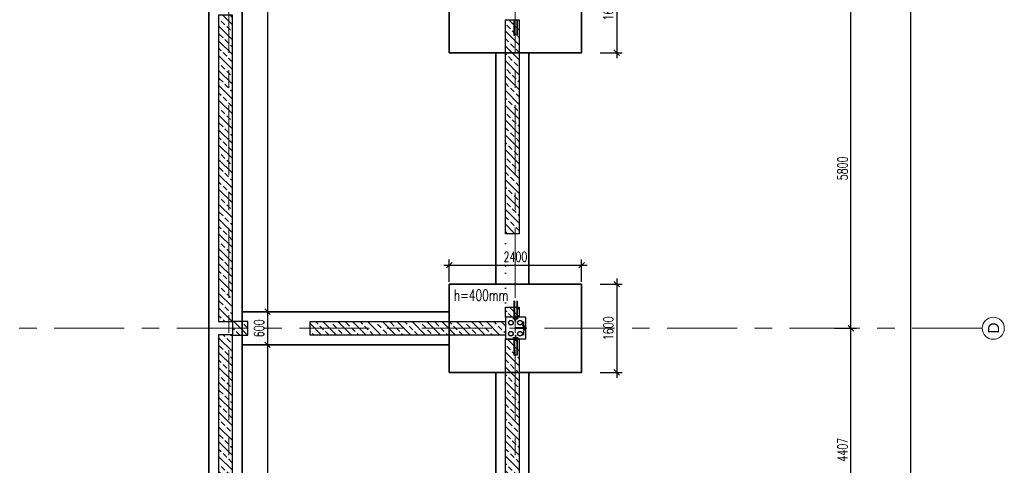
# Model space of a CAD drawing. Header units: millimetres. Extents: x 6071355 to 6728188, y -31956 to 56387.
# Tile 10 of 59: x 6107255 to 6125108, y -9204 to -1117. Entities that reach past the tile are written whole.
import ezdxf

# ---------------------------------------------------------------- set-up
doc = ezdxf.new("R2010")
doc.units = ezdxf.units.MM
doc.header["$MEASUREMENT"] = 0
doc.linetypes.add('DXK_LINE_DOT2', pattern=[3.9198, 1.9599, -1.9599])
doc.linetypes.add('Grid Line', pattern=[2222.5, 1270, -317.5, 317.5, -317.5])
doc.layers.add('A_wymiary', color=7, linetype='Continuous', lineweight=15, true_color=0x848484)
doc.layers.add('BZ_MUR_FUND', color=8, linetype='Continuous')
doc.layers.add('ELEMENTY', color=7, linetype='Continuous')
for name, color, linetype, lineweight in [('M_ŁAWY', 3, 'Continuous', 35), ('Standard 1350-A_01-RZUT PARTERU LUSTRO2_28_Nowe_MODO_A1_osie-1_Nr_pióra__7_Nr_pióra__7_Nr_pióra__7', 7, 'Continuous', 18), ('Standard 1350-A_01-RZUT PARTERU LUSTRO2_28_Nowe_MODO_A1_osie_Nr_pióra__7_Nr_pióra__7_Nr_pióra__7', 7, 'Continuous', 18)]:
    doc.layers.add(name, color=color, linetype=linetype, lineweight=lineweight)
doc.styles.add('STYL_AUTOMATYCZNY_1', font='arial.ttf')
doc.styles.add('wymiar', font='romans.shx', dxfattribs={"width": 0.7})
doc.dimstyles.new('AB_100mm', dxfattribs={"dimscale": 100, "dimtxt": 1.8, "dimasz": 1, "dimexe": 1, "dimexo": 0, "dimtad": 1, "dimrnd": 1, "dimtxsty": 'wymiar', "dimblk": 'OBLIQUE', "dimcen": 2.5, "dimdle": 1, "dimclrd": 4, "dimclre": 4, "dimclrt": 3, "dimadec": 0, "dimazin": 0, "dimtfac": 1, "dimtix": 1, "dimtmove": 2, "dimatfit": 3, "dimfxl": 3, "dimfxlon": 1, "dimarcsym": 0})
pattern_1 = [(315, (6345061.6, 284014.57), (134.70384, 134.70384), []), (315, (6345061.6, 283879.87), (134.70384, 134.70384), [95.25, -47.625])]
pattern_2 = [(315, (6345056.6, 285877.98), (134.70384, 134.70384), []), (315, (6345056.6, 285743.27), (134.70384, 134.70384), [95.25, -47.625])]

# ---------------------------------------------------------------- blocks, each defined once
blk = doc.blocks.new('Part-86624973-194746 - 1482')
at = {"layer": 'ELEMENTY', "color": 2, "linetype": 'Continuous'}
for p, q in [((62970, 6195), (62970, 6560)), ((62970, 6560), (63370, 6560)), ((63370, 6195), (63370, 6560)), ((62970, 6195), (63370, 6195))]:
    blk.add_line(p, q, dxfattribs=at)
blk = doc.blocks.new('Part-86624973-194747 - 1482')
at = {"layer": 'ELEMENTY', "color": 1, "linetype": 'DXK_LINE_DOT2'}
for p, q in [((63370, 6560), (63360, 6560)), ((63360, 6560), (63360, 6550)), ((63370, 6550), (63360, 6550)), ((63370, 6560), (63370, 6550))]:
    blk.add_line(p, q, dxfattribs=at)
blk = doc.blocks.new('Part-86624973-194764 - 1482')
at = {"layer": 'ELEMENTY', "color": 2, "linetype": 'Continuous'}
for p, q in [((63135, 6244), (63105, 6244)), ((63105, 6244), (63105, 6240)), ((63135, 6240), (63105, 6240)), ((63135, 6244), (63135, 6240))]:
    blk.add_line(p, q, dxfattribs=at)
blk = doc.blocks.new('Part-86624973-194759 - 1482')
at = {"layer": 'ELEMENTY', "color": 1, "linetype": 'DXK_LINE_DOT2'}
for p, q in [((63295, 6381), (63295, 6370)), ((63295, 6381), (63355, 6381)), ((63295, 6370), (63355, 6370)), ((63355, 6381), (63355, 6370))]:
    blk.add_line(p, q, dxfattribs=at)
blk = doc.blocks.new('Part-86624973-194758 - 1482')
at = {"layer": 'ELEMENTY', "color": 1, "linetype": 'DXK_LINE_DOT2'}
for p, q in [((63295, 6381), (63295, 6370)), ((63295, 6381), (63355, 6381)), ((63295, 6370), (63355, 6370)), ((63355, 6381), (63355, 6370))]:
    blk.add_line(p, q, dxfattribs=at)
blk = doc.blocks.new('Part-86624973-194754 - 1482')
at = {"layer": 'ELEMENTY', "color": 1, "linetype": 'DXK_LINE_DOT2'}
for p, q in [((63045, 6381), (62985, 6381)), ((62985, 6370), (62985, 6381)), ((63045, 6370), (62985, 6370)), ((63045, 6370), (63045, 6381))]:
    blk.add_line(p, q, dxfattribs=at)
blk = doc.blocks.new('Part-86624973-194748 - 1482')
at = {"layer": 'ELEMENTY', "color": 2, "linetype": 'Continuous'}
for radius, start, end in [(43.5, 22.5, 202.5), (43.5, 202.5, 22.5), (40, 157.5, 337.5), (40, 337.5, 157.5)]:
    blk.add_arc((63070, 6295), radius, start, end, dxfattribs=at)
blk = doc.blocks.new('Part-86624973-194760 - 1482')
at = {"layer": 'ELEMENTY', "color": 1, "linetype": 'DXK_LINE_DOT2'}
for p, q in [((63295, 6381), (63295, 6370)), ((63295, 6381), (63355, 6381)), ((63295, 6370), (63355, 6370)), ((63355, 6381), (63355, 6370))]:
    blk.add_line(p, q, dxfattribs=at)
blk = doc.blocks.new('ReinforcementGroup-86624973-194743 - 1482')
at = {"layer": 'ELEMENTY', "color": 1, "linetype": 'Continuous'}
for p, q in [((57570, 6405), (57860, 6405)), ((57570, 6405), (57860, 6405)), ((57570, 6405), (57860, 6405)), ((57570, 6405), (57860, 6405)), ((57570, 6405), (57860, 6405)), ((57570, 6395), (57860, 6395)), ((57570, 6395), (57860, 6395)), ((57570, 6395), (57860, 6395)), ((57570, 6395), (57860, 6395)), ((57570, 6395), (57860, 6395)), ((57570, 6355), (57860, 6355)), ((57570, 6355), (57860, 6355)), ((57570, 6355), (57860, 6355)), ((57570, 6355), (57860, 6355)), ((57570, 6355), (57860, 6355)), ((57570, 6345), (57860, 6345)), ((57570, 6345), (57860, 6345)), ((57570, 6345), (57860, 6345)), ((57570, 6345), (57860, 6345)), ((57570, 6345), (57860, 6345)), ((57860, 6395), (57860, 6405)), ((57860, 6395), (57860, 6405)), ((57860, 6395), (57860, 6405)), ((57860, 6395), (57860, 6405)), ((57860, 6395), (57860, 6405)), ((57860, 6345), (57860, 6355)), ((57860, 6345), (57860, 6355)), ((57860, 6345), (57860, 6355)), ((57860, 6345), (57860, 6355)), ((57860, 6345), (57860, 6355))]:
    blk.add_line(p, q, dxfattribs=at)
blk = doc.blocks.new('ReinforcementGroup-86624973-194768 - 1482')
at = {"layer": 'ELEMENTY', "color": 1, "linetype": 'Continuous'}
for p, q in [((62680, 6395), (62680, 6405)), ((62680, 6405), (62970, 6405)), ((62680, 6395), (62680, 6405)), ((62680, 6405), (62970, 6405)), ((62680, 6395), (62680, 6405)), ((62680, 6405), (62970, 6405)), ((62680, 6395), (62680, 6405)), ((62680, 6405), (62970, 6405)), ((62680, 6395), (62680, 6405)), ((62680, 6405), (62970, 6405)), ((62680, 6395), (62970, 6395)), ((62680, 6395), (62970, 6395)), ((62680, 6395), (62970, 6395)), ((62680, 6395), (62970, 6395)), ((62680, 6395), (62970, 6395)), ((62680, 6345), (62680, 6355)), ((62680, 6355), (62970, 6355)), ((62680, 6345), (62680, 6355)), ((62680, 6355), (62970, 6355)), ((62680, 6345), (62680, 6355)), ((62680, 6355), (62970, 6355)), ((62680, 6345), (62680, 6355)), ((62680, 6355), (62970, 6355)), ((62680, 6345), (62680, 6355)), ((62680, 6355), (62970, 6355)), ((62680, 6345), (62970, 6345)), ((62680, 6345), (62970, 6345)), ((62680, 6345), (62970, 6345)), ((62680, 6345), (62970, 6345)), ((62680, 6345), (62970, 6345))]:
    blk.add_line(p, q, dxfattribs=at)
blk = doc.blocks.new('Part-86624973-194752 - 1482')
at = {"layer": 'ELEMENTY', "color": 1, "linetype": 'DXK_LINE_DOT2'}
for p, q in [((63153, 6370), (63153, 6376)), ((63153, 6376), (63153, 6376)), ((63153, 6376), (63154, 6376)), ((63153, 6370), (63188, 6370)), ((63154, 6376), (63188, 6376)), ((63163, 6232), (63163, 6370)), ((63177, 6232), (63177, 6370)), ((63188, 6370), (63188, 6376)), ((63132, 6195), (63133, 6203)), ((63208, 6195), (63132, 6195)), ((63133, 6203), (63135, 6210)), ((63134, 6195), (63135, 6203)), ((63135, 6210), (63140, 6218)), ((63139, 6195), (63140, 6203)), ((63140, 6218), (63147, 6225)), ((63147, 6225), (63154, 6229)), ((63148, 6195), (63148, 6203)), ((63154, 6229), (63160, 6231)), ((63158, 6195), (63159, 6203)), ((63160, 6231), (63163, 6232)), ((63170, 6195), (63170, 6203)), ((63177, 6232), (63181, 6231)), ((63181, 6231), (63187, 6229)), ((63182, 6195), (63182, 6203)), ((63187, 6229), (63193, 6225)), ((63192, 6195), (63192, 6203)), ((63201, 6218), (63193, 6225)), ((63201, 6195), (63200, 6203)), ((63205, 6210), (63201, 6218)), ((63207, 6203), (63205, 6210)), ((63206, 6195), (63206, 6203)), ((63208, 6195), (63207, 6203))]:
    blk.add_line(p, q, dxfattribs=at)
blk = doc.blocks.new('Part-86624973-194755 - 1482')
at = {"layer": 'ELEMENTY', "color": 1, "linetype": 'DXK_LINE_DOT2'}
for p, q in [((63045, 6381), (62985, 6381)), ((62985, 6370), (62985, 6381)), ((63045, 6370), (62985, 6370)), ((63045, 6370), (63045, 6381))]:
    blk.add_line(p, q, dxfattribs=at)
blk = doc.blocks.new('Part-86624973-194756 - 1482')
at = {"layer": 'ELEMENTY', "color": 1, "linetype": 'DXK_LINE_DOT2'}
for p, q in [((63045, 6381), (62985, 6381)), ((62985, 6370), (62985, 6381)), ((63045, 6370), (62985, 6370)), ((63045, 6370), (63045, 6381))]:
    blk.add_line(p, q, dxfattribs=at)
blk = doc.blocks.new('Part-86624973-194762 - 1482')
at = {"layer": 'ELEMENTY', "color": 1, "linetype": 'DXK_LINE_DOT2'}
for p, q in [((63172, 6230), (63168, 6230)), ((63168, 6230), (63168, 6200)), ((63172, 6200), (63168, 6200)), ((63172, 6230), (63172, 6200))]:
    blk.add_line(p, q, dxfattribs=at)
blk = doc.blocks.new('ReinforcementGroup-86624973-194766 - 1482')
at = {"layer": 'ELEMENTY', "color": 1, "linetype": 'Continuous'}
for p, q in [((63370, 6405), (63660, 6405)), ((63370, 6405), (63660, 6405)), ((63370, 6405), (63660, 6405)), ((63370, 6405), (63660, 6405)), ((63370, 6405), (63660, 6405)), ((63370, 6395), (63660, 6395)), ((63370, 6395), (63660, 6395)), ((63370, 6395), (63660, 6395)), ((63370, 6395), (63660, 6395)), ((63370, 6395), (63660, 6395)), ((63370, 6355), (63660, 6355)), ((63370, 6355), (63660, 6355)), ((63370, 6355), (63660, 6355)), ((63370, 6355), (63660, 6355)), ((63370, 6355), (63660, 6355)), ((63370, 6345), (63660, 6345)), ((63370, 6345), (63660, 6345)), ((63370, 6345), (63660, 6345)), ((63370, 6345), (63660, 6345)), ((63370, 6345), (63660, 6345)), ((63660, 6395), (63660, 6405)), ((63660, 6395), (63660, 6405)), ((63660, 6395), (63660, 6405)), ((63660, 6395), (63660, 6405)), ((63660, 6395), (63660, 6405)), ((63660, 6345), (63660, 6355)), ((63660, 6345), (63660, 6355)), ((63660, 6345), (63660, 6355)), ((63660, 6345), (63660, 6355)), ((63660, 6345), (63660, 6355))]:
    blk.add_line(p, q, dxfattribs=at)
blk = doc.blocks.new('Part-86624973-194767 - 1482')
at = {"layer": 'ELEMENTY', "color": 1, "linetype": 'DXK_LINE_DOT2'}
for p, q in [((63000, 6415), (62970, 6415)), ((62970, 6415), (62970, 6414)), ((62970, 6414), (62999, 6414)), ((62999, 6336), (62970, 6336)), ((62970, 6336), (62970, 6335)), ((62970, 6335), (63000, 6335)), ((62999, 6414), (62999, 6336)), ((63000, 6335), (63000, 6415))]:
    blk.add_line(p, q, dxfattribs=at)
blk = doc.blocks.new('Part-86624973-194750 - 1482')
at = {"layer": 'ELEMENTY', "color": 2, "linetype": 'Continuous'}
for radius, start, end in [(43.5, 22.5, 202.5), (43.5, 202.5, 22.5), (40, 157.5, 337.5), (40, 337.5, 157.5)]:
    blk.add_arc((63270, 6460), radius, start, end, dxfattribs=at)
blk = doc.blocks.new('Part-86624973-194751 - 1482')
at = {"layer": 'ELEMENTY', "color": 2, "linetype": 'Continuous'}
for radius, start, end in [(43.5, 22.5, 202.5), (43.5, 202.5, 22.5), (40, 157.5, 337.5), (40, 337.5, 157.5)]:
    blk.add_arc((63070, 6460), radius, start, end, dxfattribs=at)
blk = doc.blocks.new('Part-86624973-194749 - 1482')
at = {"layer": 'ELEMENTY', "color": 2, "linetype": 'Continuous'}
for radius, start, end in [(43.5, 22.5, 202.5), (43.5, 202.5, 22.5), (40, 157.5, 337.5), (40, 337.5, 157.5)]:
    blk.add_arc((63270, 6295), radius, start, end, dxfattribs=at)
blk = doc.blocks.new('Part-86624973-194753 - 1482')
at = {"layer": 'ELEMENTY', "color": 2, "linetype": 'Continuous'}
for p, q in [((62970, 6383), (62970, 6388)), ((62970, 6388), (62971, 6388)), ((62984, 6383), (62970, 6383)), ((62970, 6362), (62970, 6367)), ((62970, 6367), (62984, 6367)), ((62971, 6362), (62970, 6362)), ((62971, 6388), (62971, 6384)), ((62971, 6384), (62985, 6384)), ((62985, 6366), (62971, 6366)), ((62971, 6362), (62971, 6366)), ((62984, 6367), (62984, 6383)), ((62985, 6384), (62985, 6366))]:
    blk.add_line(p, q, dxfattribs=at)
blk = doc.blocks.new('Part-86624973-194757 - 1482')
at = {"layer": 'ELEMENTY', "color": 2, "linetype": 'Continuous'}
for p, q in [((63355, 6366), (63355, 6384)), ((63355, 6384), (63369, 6384)), ((63369, 6366), (63355, 6366)), ((63370, 6383), (63356, 6383)), ((63356, 6383), (63356, 6367)), ((63356, 6367), (63370, 6367)), ((63370, 6388), (63369, 6388)), ((63369, 6388), (63369, 6384)), ((63369, 6362), (63369, 6366)), ((63370, 6362), (63369, 6362)), ((63370, 6388), (63370, 6383)), ((63370, 6367), (63370, 6362))]:
    blk.add_line(p, q, dxfattribs=at)
blk = doc.blocks.new('Part-86624973-194761 - 1482')
at = {"layer": 'ELEMENTY', "color": 1, "linetype": 'DXK_LINE_DOT2'}
for p, q in [((63130, 6200), (63130, 6195)), ((63130, 6200), (63210, 6200)), ((63130, 6195), (63210, 6195)), ((63210, 6200), (63210, 6195))]:
    blk.add_line(p, q, dxfattribs=at)
blk = doc.blocks.new('Part-86624973-194763 - 1482')
at = {"layer": 'ELEMENTY', "color": 1, "linetype": 'DXK_LINE_DOT2'}
for p, q in [((63045, 6234), (63045, 6230)), ((63045, 6234), (63295, 6234)), ((63045, 6230), (63295, 6230)), ((63295, 6234), (63295, 6230))]:
    blk.add_line(p, q, dxfattribs=at)
blk = doc.blocks.new('Part-86624973-194765 - 1482')
at = {"layer": 'ELEMENTY', "color": 1, "linetype": 'DXK_LINE_DOT2'}
for p, q in [((63340, 6415), (63340, 6335)), ((63370, 6415), (63340, 6415)), ((63340, 6335), (63370, 6335)), ((63341, 6336), (63341, 6414)), ((63341, 6414), (63370, 6414)), ((63370, 6336), (63341, 6336)), ((63370, 6414), (63370, 6415)), ((63370, 6335), (63370, 6336))]:
    blk.add_line(p, q, dxfattribs=at)
blk = doc.blocks.new('_Oblique')
at = {"color": 0, "linetype": 'ByBlock', "lineweight": -2}
blk.add_line((-0.5, -0.5), (0.5, 0.5), dxfattribs=at)
blk = doc.blocks.new('*D12731')
at = {"layer": 'A_wymiary', "color": 4, "lineweight": -2}
for p, q in [((6122027, -6717), (6122427, -6717)), ((6122327, -11224), (6122327, -6617)), ((6122027, -11124), (6122427, -11124))]:
    blk.add_line(p, q, dxfattribs=at)
at = {"layer": 'Defpoints', "color": 0}
for p in [(6117444, -6717), (6122327, -6717), (6120641, -11124)]:
    blk.add_point(p, dxfattribs=at)
at = {"layer": 'A_wymiary', "color": 4, "lineweight": -2, "xscale": 100, "yscale": 100, "zscale": 100}
for p, rotation in [((6122327, -6717), 90), ((6122327, -11124), 270)]:
    blk.add_blockref('_Oblique', p, dxfattribs=dict(at, rotation=rotation))
at = {"layer": 'A_wymiary', "color": 3, "insert": (6122175, -8921), "char_height": 180, "attachment_point": 5, "rotation": 90, "style": 'wymiar'}
blk.add_mtext('4407', dxfattribs=at)
blk = doc.blocks.new('*D12732')
at = {"layer": 'A_wymiary', "color": 4, "lineweight": -2}
for p, q in [((6122327, -6817), (6122327, -817)), ((6122027, -917), (6122427, -917)), ((6122027, -6717), (6122427, -6717))]:
    blk.add_line(p, q, dxfattribs=at)
at = {"layer": 'Defpoints', "color": 0}
for p in [(6117444, -917), (6122327, -917), (6117444, -6717)]:
    blk.add_point(p, dxfattribs=at)
at = {"layer": 'A_wymiary', "color": 4, "lineweight": -2, "xscale": 100, "yscale": 100, "zscale": 100}
for p, rotation in [((6122327, -917), 90), ((6122327, -6717), 270)]:
    blk.add_blockref('_Oblique', p, dxfattribs=dict(at, rotation=rotation))
at = {"layer": 'A_wymiary', "color": 3, "insert": (6122175, -3817), "char_height": 180, "attachment_point": 5, "rotation": 90, "style": 'wymiar'}
blk.add_mtext('5800', dxfattribs=at)
blk = doc.blocks.new('*D12766')
at = {"layer": 'A_wymiary', "color": 4, "lineweight": -2}
for p, q in [((6123108, 53573), (6123508, 53573)), ((6123408, 53673), (6123408, -28174)), ((6123108, -28074), (6123508, -28074))]:
    blk.add_line(p, q, dxfattribs=at)
at = {"layer": 'Defpoints', "color": 0}
for p in [(6111846, 53573), (6120641, -28074), (6123408, -28074)]:
    blk.add_point(p, dxfattribs=at)
at = {"layer": 'A_wymiary', "color": 4, "lineweight": -2, "xscale": 100, "yscale": 100, "zscale": 100}
for p, rotation in [((6123408, 53573), 90), ((6123408, -28074), 270)]:
    blk.add_blockref('_Oblique', p, dxfattribs=dict(at, rotation=rotation))
at = {"layer": 'A_wymiary', "color": 3, "insert": (6123255, 12750), "char_height": 180, "attachment_point": 5, "rotation": 90, "style": 'wymiar'}
blk.add_mtext('81648', dxfattribs=at)
blk = doc.blocks.new('*D12873')
at = {"layer": 'A_wymiary', "color": 4, "lineweight": -2}
for p, q in [((6117780, -117), (6118180, -117)), ((6118080, -17), (6118080, -1817)), ((6117780, -1717), (6118180, -1717))]:
    blk.add_line(p, q, dxfattribs=at)
at = {"layer": 'Defpoints', "color": 0}
for p in [(6117444, -117), (6117444, -1717), (6118080, -1717)]:
    blk.add_point(p, dxfattribs=at)
at = {"layer": 'A_wymiary', "color": 4, "lineweight": -2, "xscale": 100, "yscale": 100, "zscale": 100}
for p, rotation in [((6118080, -117), 90), ((6118080, -1717), 270)]:
    blk.add_blockref('_Oblique', p, dxfattribs=dict(at, rotation=rotation))
at = {"layer": 'A_wymiary', "color": 3, "insert": (6117928, -917), "char_height": 180, "attachment_point": 5, "rotation": 90, "style": 'wymiar'}
blk.add_mtext('1600', dxfattribs=at)
blk = doc.blocks.new('*D12874')
at = {"layer": 'A_wymiary', "color": 4, "lineweight": -2}
for p, q in [((6115044, -5872), (6115044, -5472)), ((6117444, -5872), (6117444, -5472)), ((6114944, -5572), (6117544, -5572))]:
    blk.add_line(p, q, dxfattribs=at)
at = {"layer": 'Defpoints', "color": 0}
for p in [(6117444, -5572), (6115044, -5917), (6117444, -5917)]:
    blk.add_point(p, dxfattribs=at)
at = {"layer": 'A_wymiary', "color": 4, "lineweight": -2, "xscale": 100, "yscale": 100, "zscale": 100, "rotation": 180}
blk.add_blockref('_Oblique', (6115044, -5572), dxfattribs=at)
at = {"layer": 'A_wymiary', "color": 4, "lineweight": -2, "xscale": 100, "yscale": 100, "zscale": 100}
blk.add_blockref('_Oblique', (6117444, -5572), dxfattribs=at)
at = {"layer": 'A_wymiary', "color": 3, "insert": (6116244, -5420), "char_height": 180, "attachment_point": 5, "style": 'wymiar'}
blk.add_mtext('2400', dxfattribs=at)
blk = doc.blocks.new('*D12875')
at = {"layer": 'A_wymiary', "color": 4, "lineweight": -2}
for p, q in [((6118080, -5817), (6118080, -7617)), ((6117780, -5917), (6118180, -5917)), ((6117780, -7517), (6118180, -7517))]:
    blk.add_line(p, q, dxfattribs=at)
at = {"layer": 'Defpoints', "color": 0}
for p in [(6117444, -5917), (6117444, -7517), (6118080, -7517)]:
    blk.add_point(p, dxfattribs=at)
at = {"layer": 'A_wymiary', "color": 4, "lineweight": -2, "xscale": 100, "yscale": 100, "zscale": 100}
for p, rotation in [((6118080, -5917), 90), ((6118080, -7517), 270)]:
    blk.add_blockref('_Oblique', p, dxfattribs=dict(at, rotation=rotation))
at = {"layer": 'A_wymiary', "color": 3, "insert": (6117928, -6717), "char_height": 180, "attachment_point": 5, "rotation": 90, "style": 'wymiar'}
blk.add_mtext('1600', dxfattribs=at)
blk = doc.blocks.new('*D12910')
at = {"layer": 'A_wymiary', "color": 4, "lineweight": -2}
for p, q in [((6111448, 27740), (6111848, 27740)), ((6111748, 27840), (6111748, -6517)), ((6111448, -6417), (6111848, -6417))]:
    blk.add_line(p, q, dxfattribs=at)
at = {"layer": 'Defpoints', "color": 0}
for p in [(6111337, 27740), (6111286, -6417), (6111748, -6417)]:
    blk.add_point(p, dxfattribs=at)
at = {"layer": 'A_wymiary', "color": 4, "lineweight": -2, "xscale": 100, "yscale": 100, "zscale": 100}
for p, rotation in [((6111748, 27740), 90), ((6111748, -6417), 270)]:
    blk.add_blockref('_Oblique', p, dxfattribs=dict(at, rotation=rotation))
at = {"layer": 'A_wymiary', "color": 3, "insert": (6111595, 10662), "char_height": 180, "attachment_point": 5, "rotation": 90, "style": 'wymiar'}
blk.add_mtext('34158', dxfattribs=at)
blk = doc.blocks.new('*D12911')
at = {"layer": 'A_wymiary', "color": 4, "lineweight": -2}
for p, q in [((6111448, -6417), (6111848, -6417)), ((6111748, -6317), (6111748, -7117)), ((6111448, -7017), (6111848, -7017))]:
    blk.add_line(p, q, dxfattribs=at)
at = {"layer": 'Defpoints', "color": 0}
for p in [(6111286, -6417), (6111286, -7017), (6111748, -7017)]:
    blk.add_point(p, dxfattribs=at)
at = {"layer": 'A_wymiary', "color": 4, "lineweight": -2, "xscale": 100, "yscale": 100, "zscale": 100}
for p, rotation in [((6111748, -6417), 90), ((6111748, -7017), 270)]:
    blk.add_blockref('_Oblique', p, dxfattribs=dict(at, rotation=rotation))
at = {"layer": 'A_wymiary', "color": 3, "insert": (6111595, -6717), "char_height": 180, "attachment_point": 5, "rotation": 90, "style": 'wymiar'}
blk.add_mtext('600', dxfattribs=at)
blk = doc.blocks.new('*D12912')
at = {"layer": 'A_wymiary', "color": 4, "lineweight": -2}
for p, q in [((6111748, -6917), (6111748, -17977)), ((6111448, -7017), (6111848, -7017)), ((6111448, -17877), (6111848, -17877))]:
    blk.add_line(p, q, dxfattribs=at)
at = {"layer": 'Defpoints', "color": 0}
for p in [(6111286, -7017), (6111286, -17877), (6111748, -17877)]:
    blk.add_point(p, dxfattribs=at)
at = {"layer": 'A_wymiary', "color": 4, "lineweight": -2, "xscale": 100, "yscale": 100, "zscale": 100}
for p, rotation in [((6111748, -7017), 90), ((6111748, -17877), 270)]:
    blk.add_blockref('_Oblique', p, dxfattribs=dict(at, rotation=rotation))
at = {"layer": 'A_wymiary', "color": 3, "insert": (6111595, -12447), "char_height": 180, "attachment_point": 5, "rotation": 90, "style": 'wymiar'}
blk.add_mtext('10860', dxfattribs=at)

msp = doc.modelspace()

# ---------------------------------------------------------------- hatches: boundary and pattern name
at = {"layer": 'BZ_MUR_FUND', "transparency": 33554687}
h = msp.add_hatch(dxfattribs=at)
h.set_pattern_fill('ANSI33', color=256, scale=30, angle=270, style=0)
h.set_pattern_definition(pattern_2)
h.paths.add_polyline_path([(6110861.364, -1037.195), (6110861.364, -6597.195), (6111111.364, -6597.195), (6111111.364, -1037.195)])
h = msp.add_hatch(dxfattribs=at)
h.set_pattern_fill('ANSI33', color=256, scale=30, angle=270, style=0)
h.set_pattern_definition([(315, (6152758.98, -9466.64), (134.7038, 134.7038), []), (315, (6152758.98, -9601.34), (134.7038, 134.7038), [95.25, -47.625])])
h.paths.add_polyline_path([(6116061.941, -5002.195), (6116061.661, -1117.195), (6116311.793, -1117.195), (6116311.793, -5002.195)])
h = msp.add_hatch(dxfattribs=at)
h.set_pattern_fill('ANSI33', color=256, scale=30, angle=270, style=0)
h.set_pattern_definition([(315, (6152758.98, -10895.04), (134.7038, 134.7038), []), (315, (6152758.98, -11029.75), (134.7038, 134.7038), [95.25, -47.625])])
h.paths.add_polyline_path([(6116061.84, -5088.79), (6116061.793, -5018.79), (6116061.364, -6332.195), (6116311.793, -6332.195), (6116311.793, -6517.195), (6116061.941, -6517.195)])
h = msp.add_hatch(dxfattribs=at)
h.set_pattern_fill('ANSI33', color=256, scale=30, angle=270, style=0)
h.set_pattern_definition(pattern_1)
h.paths.add_polyline_path([(6111106.364, -6597.195), (6111106.364, -6837.195), (6111390.854, -6837.195), (6111390.854, -6597.195)])
h = msp.add_hatch(dxfattribs=at)
h.set_pattern_fill('ANSI33', color=256, scale=30, angle=270, style=0)
h.set_pattern_definition(pattern_1)
h.paths.add_polyline_path([(6116061.364, -6597.195), (6116061.364, -6837.195), (6112520.425, -6837.195), (6112520.425, -6597.195)])
h = msp.add_hatch(dxfattribs=at)
h.set_pattern_fill('ANSI33', color=256, scale=30, angle=270, style=0)
h.set_pattern_definition(pattern_2)
h.paths.add_polyline_path([(6110861.364, -6837.195), (6110861.364, -12397.195), (6111111.364, -12397.195), (6111111.364, -6837.195)])
h = msp.add_hatch(dxfattribs=at)
h.set_pattern_fill('ANSI33', color=256, scale=30, angle=270, style=0)
h.set_pattern_definition([(315, (6152758.98, -15291.64), (134.7038, 134.7038), []), (315, (6152758.98, -15426.34), (134.7038, 134.7038), [95.25, -47.625])])
h.paths.add_polyline_path([(6116061.793, -12317.195), (6116061.793, -6917.195), (6116311.793, -6917.195), (6116311.793, -12317.195)])

# ---------------------------------------------------------------- linework, layer by layer
for points in [[(6110861.364, -1037.195), (6110861.364, -6597.195), (6111111.364, -6597.195), (6111111.364, -1037.195)], [(6116311.793, -1117.195), (6116311.793, -5002.195), (6116061.941, -5002.195), (6116061.661, -1117.195)], [(6116311.793, -6332.195), (6116311.793, -6517.195), (6116061.941, -6517.195), (6116061.661, -6332.195)], [(6111111.364, -6592.195), (6111111.364, -6842.195), (6111390.854, -6842.195), (6111390.854, -6592.195)], [(6116061.364, -6592.195), (6116061.364, -6842.195), (6112520.425, -6842.195), (6112520.425, -6592.195)], [(6110861.364, -6837.195), (6110861.364, -12397.195), (6111111.364, -12397.195), (6111111.364, -6837.195)], [(6116311.793, -6917.195), (6116311.793, -12317.195), (6116061.793, -12317.195), (6116061.793, -6917.195)]]:
    msp.add_lwpolyline(points, close=True, dxfattribs=at)
at = {"layer": 'M_ŁAWY', "color": 4}
for p, q in [((6115886.815, -5917.195), (6115886.815, -1717.195)), ((6116486.815, -1717.195), (6116486.815, -5917.195)), ((6111286.364, -6417.195), (6115044.161, -6417.195)), ((6115044.161, -7017.195), (6111286.364, -7017.195)), ((6115886.815, -11717.195), (6115886.815, -7517.195)), ((6116486.815, -7517.195), (6116486.815, -11717.195))]:
    msp.add_line(p, q, dxfattribs=at)
for points in [[(6110686.364, 28082.805), (6110686.364, -18577.195)], [(6111286.364, 27740.479), (6111286.364, -18577.195)], [(6117444.161, -117.195), (6115044.161, -117.195), (6115044.161, -1717.195), (6117444.161, -1717.195), (6117444.161, -117.195)], [(6117444.161, -5917.195), (6115044.161, -5917.195), (6115044.161, -7517.195), (6117444.161, -7517.195), (6117444.161, -5917.195)]]:
    msp.add_lwpolyline(points, dxfattribs=at)
at = {"layer": 'Standard 1350-A_01-RZUT PARTERU LUSTRO2_28_Nowe_MODO_A1_osie-1_Nr_pióra__7_Nr_pióra__7_Nr_pióra__7', "color": 7, "linetype": 'Grid Line', "lineweight": 18}
for p, q in [((6111046.364, 55114.428), (6111046.364, -31556.201)), ((6116241.364, 55114.428), (6116241.364, -31556.201)), ((6124708.5, -6717.166), (6079489.176, -6717.166))]:
    msp.add_line(p, q, dxfattribs=at)
at = {"layer": 'Standard 1350-A_01-RZUT PARTERU LUSTRO2_28_Nowe_MODO_A1_osie_Nr_pióra__7_Nr_pióra__7_Nr_pióra__7', "color": 7, "linetype": 'Continuous', "lineweight": 18}
msp.add_circle((6124908.5, -6717.166), 200, dxfattribs=at)

# ---------------------------------------------------------------- block references
at = {"xscale": -1, "rotation": 89.99999999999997}
for name in ['ReinforcementGroup-86624973-194743 - 1482', 'ReinforcementGroup-86624973-194768 - 1482', 'Part-86624973-194746 - 1482', 'Part-86624973-194751 - 1482', 'Part-86624973-194767 - 1482', 'Part-86624973-194753 - 1482', 'Part-86624973-194754 - 1482', 'Part-86624973-194755 - 1482', 'Part-86624973-194756 - 1482', 'Part-86624973-194748 - 1482', 'Part-86624973-194763 - 1482', 'Part-86624973-194750 - 1482', 'Part-86624973-194752 - 1482', 'Part-86624973-194749 - 1482', 'Part-86624973-194764 - 1482', 'Part-86624973-194762 - 1482', 'Part-86624973-194761 - 1482', 'Part-86624973-194747 - 1482', 'Part-86624973-194765 - 1482', 'ReinforcementGroup-86624973-194766 - 1482', 'Part-86624973-194757 - 1482', 'Part-86624973-194759 - 1482', 'Part-86624973-194758 - 1482', 'Part-86624973-194760 - 1482']:
    msp.add_blockref(name, (6122621.38, 56452.981), dxfattribs=at)

# ---------------------------------------------------------------- texts
at = {"layer": 'A_wymiary', "color": 3, "style": 'wymiar', "width": 0.7}
msp.add_text('h=400mm', height=200, dxfattribs=at).set_placement((6115129.388, -6216.706))
at = {"layer": 'Standard 1350-A_01-RZUT PARTERU LUSTRO2_28_Nowe_MODO_A1_osie_Nr_pióra__7_Nr_pióra__7_Nr_pióra__7', "color": 7, "linetype": 'Continuous', "lineweight": 18, "insert": (6124813.138, -6612.332), "char_height": 200, "attachment_point": 3, "rotation": 90, "style": 'STYL_AUTOMATYCZNY_1'}
msp.add_mtext('\\A1;{\\pqr;\\fArial|b0|i0|c238|p0;\\W1.000000;D}', dxfattribs=at)

# ---------------------------------------------------------------- dimensions: what is measured, and where the dimension line sits
at = {"layer": 'A_wymiary'}
dim = msp.add_linear_dim(base=(6123407.991, -28074.26), p1=(6111846.364, 53573.327), p2=(6120641.364, -28074.26), angle=90, dimstyle='AB_100mm', override={"dimpost": '', "dimtxsty": 'wymiar'}, dxfattribs=at)
dim.commit()
dim.dimension.update_dxf_attribs({"geometry": '*D12766', "text_midpoint": (6123255.491, 12749.533)})
for base, p1, p2, picture, middle in [((6111747.598, -6417.195), (6111336.946, 27740.479), (6111286.364, -6417.195), '*D12910', (6111595.098, 10661.642)), ((6118080.046, -1717.195), (6117444.161, -117.195), (6117444.161, -1717.195), '*D12873', (6117927.546, -917.195)), ((6122327.47, -917.195), (6117444.161, -6717.195), (6117444.161, -917.195), '*D12732', (6122174.97, -3817.195)), ((6118080.046, -7517.195), (6117444.161, -5917.195), (6117444.161, -7517.195), '*D12875', (6117927.546, -6717.195)), ((6111747.598, -7017.195), (6111286.364, -6417.195), (6111286.364, -7017.195), '*D12911', (6111595.098, -6717.195)), ((6122327.4703, -6717.1948), (6120641.3638, -11124.0703), (6117444.1609, -6717.1948), '*D12731', (6122174.9703, -8920.6326)), ((6111747.598, -17877.166), (6111286.364, -7017.195), (6111286.364, -17877.166), '*D12912', (6111595.098, -12447.181))]:
    dim = msp.add_linear_dim(base=base, p1=p1, p2=p2, angle=90, dimstyle='AB_100mm', dxfattribs=at)
    dim.commit()
    dim.dimension.update_dxf_attribs({"geometry": picture, "text_midpoint": middle})
dim = msp.add_linear_dim(base=(6117444.161, -5572.016), p1=(6115044.161, -5917.195), p2=(6117444.161, -5917.195), dimstyle='AB_100mm', dxfattribs=at)
dim.commit()
dim.dimension.update_dxf_attribs({"geometry": '*D12874', "text_midpoint": (6116244.161, -5419.516)})

doc.saveas('drawing.dxf')
